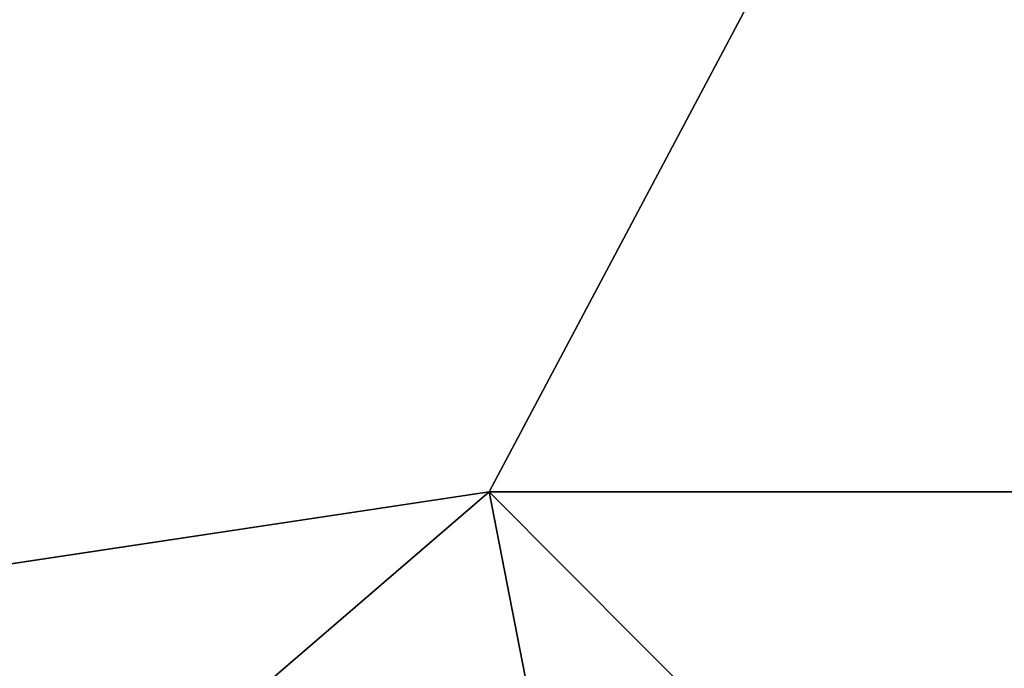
# Model space of a CAD drawing. Extents: x 22936 to 50368, y -4877 to 31080.
# Tile 237 of 256: x 44095 to 44806, y 6075 to 6544. Entities that reach past the tile are written whole.
import ezdxf

# ---------------------------------------------------------------- set-up
doc = ezdxf.new("R2010")
doc.units = 0
doc.layers.add('08_AMENAGEMENTS_EXTERIEURS', color=253, linetype='CONTINUOUS')

# ---------------------------------------------------------------- blocks, each defined once
blk = doc.blocks.new('GROUPER_102')
at = {"layer": '08_AMENAGEMENTS_EXTERIEURS'}
for p, q in [((2903.51, 712.11), (2075.87, 587.47)), ((4882.18, 712.11), (2903.51, 712.11))]:
    blk.add_line(p, q, dxfattribs=at)
mesh = blk.add_polyface(dxfattribs=at)
corners = [(2903.51, 712.11), (2075.87, 0), (2075.87, 587.47), (3042.48, 0), (3125.84, 489), (4882.18, 712.11), (4077.87, 489), (4882.18, 0), (4077.87, 0)]
mesh.append_faces([[corners[k] for k in face] for face in [(0, 1, 2), (6, 7, 8)]], dxfattribs={"vtx0": -1})
mesh.append_faces([[corners[k] for k in face] for face in [(1, 0, 3), (3, 0, 4), (4, 5, 6), (7, 6, 5)]], dxfattribs={"vtx0": -1, "vtx1": -1})
mesh.append_faces([[corners[k] for k in face] for face in [(4, 0, 5)]], dxfattribs={"vtx0": -1, "vtx2": -1})
blk = doc.blocks.new('GROUPER_122')
at = {"layer": '08_AMENAGEMENTS_EXTERIEURS'}
for p, q in [((2762.33, 1059.49), (164, 668.17)), ((4529.79, 1059.49), (2762.33, 1059.49))]:
    blk.add_line(p, q, dxfattribs=at)
mesh = blk.add_polyface(dxfattribs=at)
corners = [(4865.77, 2632.41), (4440.58, 2433.55), (4420.06, 2562.46), (4529.79, 1059.49), (4741, 1059.49), (5029.79, 1059.49), (4894.7, 2450.68), (5779.35, 2591.51), (6882.55, 501.38), (5029.79, 501.38), (5988.63, 801.38), (6907.61, 801.38), (7602.54, 0), (6819.83, 133.42), (7715.66, 663.64), (3404.37, 2268.59), (164, 668.17), (0, 1757.09), (2762.33, 1059.49)]
mesh.append_faces([[corners[k] for k in face] for face in [(0, 1, 2), (5, 8, 9), (8, 12, 13), (12, 11, 14), (15, 16, 17)]], dxfattribs={"vtx0": -1})
mesh.append_faces([[corners[k] for k in face] for face in [(3, 0, 4), (4, 0, 5), (10, 5, 7), (16, 15, 18), (18, 15, 3)]], dxfattribs={"vtx0": -1, "vtx1": -1})
mesh.append_faces([[corners[k] for k in face] for face in [(1, 0, 3), (8, 5, 10), (12, 8, 11)]], dxfattribs={"vtx0": -1, "vtx1": -1, "vtx2": -1})
mesh.append_faces([[corners[k] for k in face] for face in [(5, 0, 6), (5, 6, 7), (8, 10, 11), (3, 15, 1)]], dxfattribs={"vtx0": -1, "vtx2": -1})

msp = doc.modelspace()

# ---------------------------------------------------------------- block references
at = {"layer": '08_AMENAGEMENTS_EXTERIEURS', "color": 9}
msp.add_blockref('GROUPER_122', (41671.41, 5143.34), dxfattribs=at)
at = {"layer": '08_AMENAGEMENTS_EXTERIEURS', "color": 54}
msp.add_blockref('GROUPER_102', (41530.23, 5490.71), dxfattribs=at)

doc.saveas('drawing.dxf')
